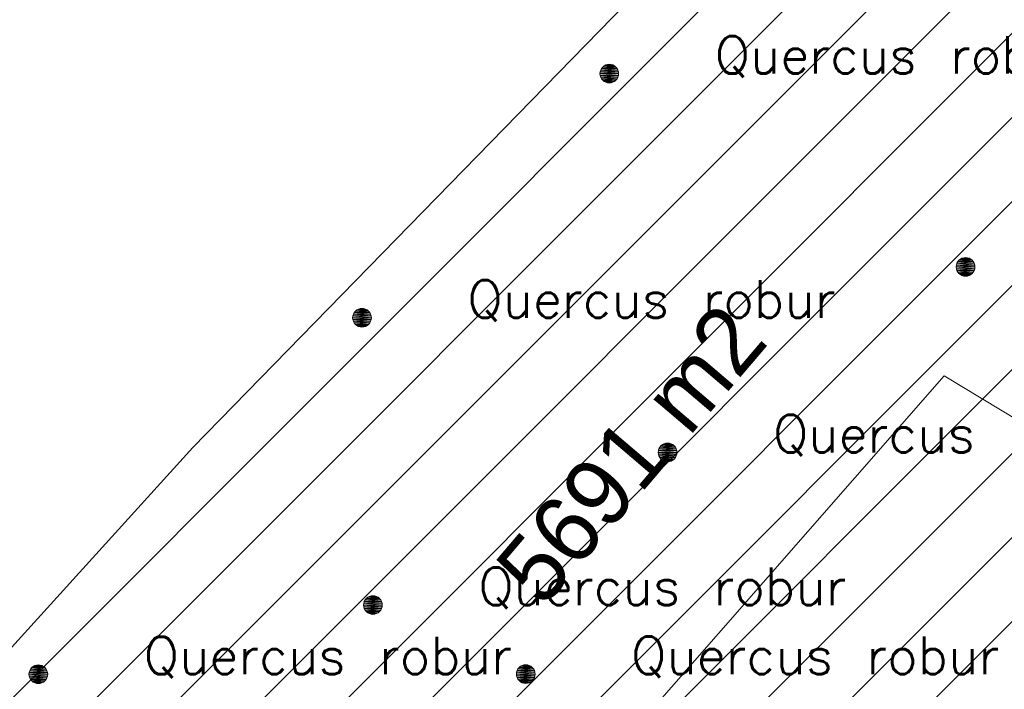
# Model space of a CAD drawing. Header units: metres. Extents: x 102852 to 106916, y 385458 to 392749.
# Tile 54 of 59: x 104911 to 104938, y 388369 to 388387. Entities that reach past the tile are written whole.
import ezdxf
from ezdxf.enums import TextEntityAlignment as Align

# ---------------------------------------------------------------- set-up
doc = ezdxf.new("R2010")
doc.units = ezdxf.units.M
for name, color, linetype, lineweight in [('0-BEPLANTING', 14, 'Continuous', 30), ('0-GRAS OM SPORTVELDEN', 2, 'Continuous', 30), ('B-WE-GR-STRUIK-G', 90, 'Continuous', 13), ('Bomen', 84, 'Continuous', 0), ('Boomsoort', 10, 'Continuous', 0), ('N-WE-IE-TERREINAFSCHEIDING_KUNSTMATIG_HEKWERK-G', 6, 'Continuous', 0)]:
    doc.layers.add(name, color=color, linetype=linetype, lineweight=lineweight)
doc.styles.add('ISO 1 1000 T2 5 0', font='font_iso.shx', dxfattribs={"height": 2.5})
doc.styles.add('Style-txt', font='txt.shx')
pattern_1 = [(45, (0, 0), (-1.122532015, 1.122532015), [])]

# ---------------------------------------------------------------- blocks, each defined once
blk = doc.blocks.new('MPOLYGON_242')
at = {"layer": 'Bomen', "flags": 128}
for points in [[(104936.533, 388380.149), (104936.528, 388380.1), (104937.028, 388380.1)], [(104936.547, 388380.196), (104936.533, 388380.149), (104937.024, 388380.149)], [(104936.533, 388380.149), (104937.024, 388380.149), (104937.028, 388380.1)], [(104936.571, 388380.239), (104936.547, 388380.196), (104937.009, 388380.196)], [(104936.547, 388380.196), (104937.009, 388380.196), (104937.024, 388380.149)], [(104936.602, 388380.277), (104936.571, 388380.239), (104936.986, 388380.239)], [(104936.571, 388380.239), (104936.986, 388380.239), (104937.009, 388380.196)], [(104936.64, 388380.308), (104936.602, 388380.277), (104936.955, 388380.277)], [(104936.602, 388380.277), (104936.955, 388380.277), (104936.986, 388380.239)], [(104936.683, 388380.331), (104936.64, 388380.308), (104936.917, 388380.308)], [(104936.64, 388380.308), (104936.917, 388380.308), (104936.955, 388380.277)], [(104936.73, 388380.345), (104936.683, 388380.331), (104936.874, 388380.331)], [(104936.683, 388380.331), (104936.874, 388380.331), (104936.917, 388380.308)], [(104936.778, 388380.35), (104936.73, 388380.345), (104936.827, 388380.345)], [(104936.73, 388380.345), (104936.827, 388380.345), (104936.874, 388380.331)], [(104936.528, 388380.1), (104936.533, 388380.051), (104937.024, 388380.051)], [(104936.528, 388380.1), (104937.028, 388380.1), (104937.024, 388380.051)], [(104936.533, 388380.051), (104936.547, 388380.004), (104937.009, 388380.004)], [(104936.533, 388380.051), (104937.024, 388380.051), (104937.009, 388380.004)], [(104936.547, 388380.004), (104936.571, 388379.961), (104936.986, 388379.961)], [(104936.547, 388380.004), (104937.009, 388380.004), (104936.986, 388379.961)], [(104936.571, 388379.961), (104936.602, 388379.923), (104936.955, 388379.923)], [(104936.571, 388379.961), (104936.986, 388379.961), (104936.955, 388379.923)], [(104936.602, 388379.923), (104936.64, 388379.892), (104936.917, 388379.892)], [(104936.602, 388379.923), (104936.955, 388379.923), (104936.917, 388379.892)], [(104936.64, 388379.892), (104936.683, 388379.869), (104936.874, 388379.869)], [(104936.64, 388379.892), (104936.917, 388379.892), (104936.874, 388379.869)], [(104936.683, 388379.869), (104936.73, 388379.855), (104936.827, 388379.855)], [(104936.683, 388379.869), (104936.874, 388379.869), (104936.827, 388379.855)], [(104936.73, 388379.855), (104936.827, 388379.855), (104936.778, 388379.85)]]:
    blk.add_lwpolyline(points, close=True, dxfattribs=at)
at = {"layer": 'Bomen', "color": 74, "true_color": 0x55aa00, "flags": 128}
for points in [[(104936.528, 388380.1), (104936.533, 388380.149)], [(104936.533, 388380.149), (104936.547, 388380.196)], [(104936.547, 388380.196), (104936.571, 388380.239)], [(104936.571, 388380.239), (104936.602, 388380.277)], [(104936.602, 388380.277), (104936.64, 388380.308)], [(104936.64, 388380.308), (104936.683, 388380.331)], [(104936.683, 388380.331), (104936.73, 388380.345)], [(104936.73, 388380.345), (104936.778, 388380.35)], [(104936.778, 388380.35), (104936.827, 388380.345)], [(104936.827, 388380.345), (104936.874, 388380.331)], [(104936.874, 388380.331), (104936.917, 388380.308)], [(104936.917, 388380.308), (104936.955, 388380.277)], [(104936.955, 388380.277), (104936.986, 388380.239)], [(104936.986, 388380.239), (104937.009, 388380.196)], [(104937.009, 388380.196), (104937.024, 388380.149)], [(104937.024, 388380.149), (104937.028, 388380.1)], [(104936.533, 388380.051), (104936.528, 388380.1)], [(104936.547, 388380.004), (104936.533, 388380.051)], [(104936.571, 388379.961), (104936.547, 388380.004)], [(104936.602, 388379.923), (104936.571, 388379.961)], [(104936.64, 388379.892), (104936.602, 388379.923)], [(104936.683, 388379.869), (104936.64, 388379.892)], [(104936.73, 388379.855), (104936.683, 388379.869)], [(104936.778, 388379.85), (104936.73, 388379.855)], [(104936.827, 388379.855), (104936.778, 388379.85)], [(104936.874, 388379.869), (104936.827, 388379.855)], [(104936.917, 388379.892), (104936.874, 388379.869)], [(104936.955, 388379.923), (104936.917, 388379.892)], [(104936.986, 388379.961), (104936.955, 388379.923)], [(104937.009, 388380.004), (104936.986, 388379.961)], [(104937.024, 388380.051), (104937.009, 388380.004)], [(104937.028, 388380.1), (104937.024, 388380.051)]]:
    blk.add_lwpolyline(points, dxfattribs=at)
at = {"layer": 'Bomen'}
for points in [[(104936.533, 388380.149), (104936.528, 388380.1), (104937.028, 388380.1)], [(104936.547, 388380.196), (104936.533, 388380.149), (104937.024, 388380.149)], [(104936.533, 388380.149), (104937.024, 388380.149), (104937.028, 388380.1)], [(104936.571, 388380.239), (104936.547, 388380.196), (104937.009, 388380.196)], [(104936.547, 388380.196), (104937.009, 388380.196), (104937.024, 388380.149)], [(104936.602, 388380.277), (104936.571, 388380.239), (104936.986, 388380.239)], [(104936.571, 388380.239), (104936.986, 388380.239), (104937.009, 388380.196)], [(104936.64, 388380.308), (104936.602, 388380.277), (104936.955, 388380.277)], [(104936.602, 388380.277), (104936.955, 388380.277), (104936.986, 388380.239)], [(104936.683, 388380.331), (104936.64, 388380.308), (104936.917, 388380.308)], [(104936.64, 388380.308), (104936.917, 388380.308), (104936.955, 388380.277)], [(104936.73, 388380.345), (104936.683, 388380.331), (104936.874, 388380.331)], [(104936.683, 388380.331), (104936.874, 388380.331), (104936.917, 388380.308)], [(104936.778, 388380.35), (104936.73, 388380.345), (104936.827, 388380.345)], [(104936.73, 388380.345), (104936.827, 388380.345), (104936.874, 388380.331)]]:
    blk.add_solid(points, dxfattribs=at)
at = {"layer": 'Bomen', "extrusion": (0, 0, -1)}
for points in [[(-104936.528, 388380.1), (-104936.533, 388380.051), (-104937.024, 388380.051)], [(-104936.528, 388380.1), (-104937.028, 388380.1), (-104937.024, 388380.051)], [(-104936.533, 388380.051), (-104936.547, 388380.004), (-104937.009, 388380.004)], [(-104936.533, 388380.051), (-104937.024, 388380.051), (-104937.009, 388380.004)], [(-104936.547, 388380.004), (-104936.571, 388379.961), (-104936.986, 388379.961)], [(-104936.547, 388380.004), (-104937.009, 388380.004), (-104936.986, 388379.961)], [(-104936.571, 388379.961), (-104936.602, 388379.923), (-104936.955, 388379.923)], [(-104936.571, 388379.961), (-104936.986, 388379.961), (-104936.955, 388379.923)], [(-104936.602, 388379.923), (-104936.64, 388379.892), (-104936.917, 388379.892)], [(-104936.602, 388379.923), (-104936.955, 388379.923), (-104936.917, 388379.892)], [(-104936.64, 388379.892), (-104936.683, 388379.869), (-104936.874, 388379.869)], [(-104936.64, 388379.892), (-104936.917, 388379.892), (-104936.874, 388379.869)], [(-104936.683, 388379.869), (-104936.73, 388379.855), (-104936.827, 388379.855)], [(-104936.683, 388379.869), (-104936.874, 388379.869), (-104936.827, 388379.855)], [(-104936.73, 388379.855), (-104936.827, 388379.855), (-104936.778, 388379.85)]]:
    blk.add_solid(points, dxfattribs=at)
blk = doc.blocks.new('MPOLYGON_356')
at = {"layer": 'Bomen', "flags": 128}
for points in [[(104920.407, 388378.835), (104920.393, 388378.788), (104920.883, 388378.788)], [(104920.43, 388378.878), (104920.407, 388378.835), (104920.869, 388378.835)], [(104920.407, 388378.835), (104920.869, 388378.835), (104920.883, 388378.788)], [(104920.461, 388378.916), (104920.43, 388378.878), (104920.846, 388378.878)], [(104920.43, 388378.878), (104920.846, 388378.878), (104920.869, 388378.835)], [(104920.499, 388378.947), (104920.461, 388378.916), (104920.815, 388378.916)], [(104920.461, 388378.916), (104920.815, 388378.916), (104920.846, 388378.878)], [(104920.542, 388378.97), (104920.499, 388378.947), (104920.777, 388378.947)], [(104920.499, 388378.947), (104920.777, 388378.947), (104920.815, 388378.916)], [(104920.589, 388378.985), (104920.542, 388378.97), (104920.733, 388378.97)], [(104920.542, 388378.97), (104920.733, 388378.97), (104920.777, 388378.947)], [(104920.638, 388378.99), (104920.589, 388378.985), (104920.687, 388378.985)], [(104920.589, 388378.985), (104920.687, 388378.985), (104920.733, 388378.97)], [(104920.393, 388378.788), (104920.388, 388378.74), (104920.888, 388378.74)], [(104920.388, 388378.74), (104920.393, 388378.691), (104920.883, 388378.691)], [(104920.388, 388378.74), (104920.888, 388378.74), (104920.883, 388378.691)], [(104920.393, 388378.788), (104920.883, 388378.788), (104920.888, 388378.74)], [(104920.393, 388378.691), (104920.407, 388378.644), (104920.869, 388378.644)], [(104920.393, 388378.691), (104920.883, 388378.691), (104920.869, 388378.644)], [(104920.407, 388378.644), (104920.43, 388378.601), (104920.846, 388378.601)], [(104920.407, 388378.644), (104920.869, 388378.644), (104920.846, 388378.601)], [(104920.43, 388378.601), (104920.461, 388378.563), (104920.815, 388378.563)], [(104920.43, 388378.601), (104920.846, 388378.601), (104920.815, 388378.563)], [(104920.461, 388378.563), (104920.499, 388378.532), (104920.777, 388378.532)], [(104920.461, 388378.563), (104920.815, 388378.563), (104920.777, 388378.532)], [(104920.499, 388378.532), (104920.542, 388378.509), (104920.733, 388378.509)], [(104920.499, 388378.532), (104920.777, 388378.532), (104920.733, 388378.509)], [(104920.542, 388378.509), (104920.589, 388378.494), (104920.687, 388378.494)], [(104920.542, 388378.509), (104920.733, 388378.509), (104920.687, 388378.494)], [(104920.589, 388378.494), (104920.687, 388378.494), (104920.638, 388378.49)]]:
    blk.add_lwpolyline(points, close=True, dxfattribs=at)
at = {"layer": 'Bomen', "color": 74, "true_color": 0x55aa00, "flags": 128}
for points in [[(104920.393, 388378.788), (104920.407, 388378.835)], [(104920.407, 388378.835), (104920.43, 388378.878)], [(104920.43, 388378.878), (104920.461, 388378.916)], [(104920.461, 388378.916), (104920.499, 388378.947)], [(104920.499, 388378.947), (104920.542, 388378.97)], [(104920.542, 388378.97), (104920.589, 388378.985)], [(104920.589, 388378.985), (104920.638, 388378.99)], [(104920.638, 388378.99), (104920.687, 388378.985)], [(104920.687, 388378.985), (104920.733, 388378.97)], [(104920.733, 388378.97), (104920.777, 388378.947)], [(104920.777, 388378.947), (104920.815, 388378.916)], [(104920.815, 388378.916), (104920.846, 388378.878)], [(104920.846, 388378.878), (104920.869, 388378.835)], [(104920.869, 388378.835), (104920.883, 388378.788)], [(104920.388, 388378.74), (104920.393, 388378.788)], [(104920.393, 388378.691), (104920.388, 388378.74)], [(104920.407, 388378.644), (104920.393, 388378.691)], [(104920.43, 388378.601), (104920.407, 388378.644)], [(104920.461, 388378.563), (104920.43, 388378.601)], [(104920.499, 388378.532), (104920.461, 388378.563)], [(104920.815, 388378.563), (104920.777, 388378.532)], [(104920.846, 388378.601), (104920.815, 388378.563)], [(104920.869, 388378.644), (104920.846, 388378.601)], [(104920.883, 388378.691), (104920.869, 388378.644)], [(104920.883, 388378.788), (104920.888, 388378.74)], [(104920.888, 388378.74), (104920.883, 388378.691)], [(104920.542, 388378.509), (104920.499, 388378.532)], [(104920.589, 388378.494), (104920.542, 388378.509)], [(104920.638, 388378.49), (104920.589, 388378.494)], [(104920.687, 388378.494), (104920.638, 388378.49)], [(104920.733, 388378.509), (104920.687, 388378.494)], [(104920.777, 388378.532), (104920.733, 388378.509)]]:
    blk.add_lwpolyline(points, dxfattribs=at)
at = {"layer": 'Bomen'}
for points in [[(104920.407, 388378.835), (104920.393, 388378.788), (104920.883, 388378.788)], [(104920.43, 388378.878), (104920.407, 388378.835), (104920.869, 388378.835)], [(104920.407, 388378.835), (104920.869, 388378.835), (104920.883, 388378.788)], [(104920.461, 388378.916), (104920.43, 388378.878), (104920.846, 388378.878)], [(104920.43, 388378.878), (104920.846, 388378.878), (104920.869, 388378.835)], [(104920.499, 388378.947), (104920.461, 388378.916), (104920.815, 388378.916)], [(104920.461, 388378.916), (104920.815, 388378.916), (104920.846, 388378.878)], [(104920.542, 388378.97), (104920.499, 388378.947), (104920.777, 388378.947)], [(104920.499, 388378.947), (104920.777, 388378.947), (104920.815, 388378.916)], [(104920.589, 388378.985), (104920.542, 388378.97), (104920.733, 388378.97)], [(104920.542, 388378.97), (104920.733, 388378.97), (104920.777, 388378.947)], [(104920.638, 388378.99), (104920.589, 388378.985), (104920.687, 388378.985)], [(104920.589, 388378.985), (104920.687, 388378.985), (104920.733, 388378.97)], [(104920.393, 388378.788), (104920.388, 388378.74), (104920.888, 388378.74)], [(104920.393, 388378.788), (104920.883, 388378.788), (104920.888, 388378.74)]]:
    blk.add_solid(points, dxfattribs=at)
at = {"layer": 'Bomen', "extrusion": (0, 0, -1)}
for points in [[(-104920.388, 388378.74), (-104920.393, 388378.691), (-104920.883, 388378.691)], [(-104920.388, 388378.74), (-104920.888, 388378.74), (-104920.883, 388378.691)], [(-104920.393, 388378.691), (-104920.407, 388378.644), (-104920.869, 388378.644)], [(-104920.393, 388378.691), (-104920.883, 388378.691), (-104920.869, 388378.644)], [(-104920.407, 388378.644), (-104920.43, 388378.601), (-104920.846, 388378.601)], [(-104920.407, 388378.644), (-104920.869, 388378.644), (-104920.846, 388378.601)], [(-104920.43, 388378.601), (-104920.461, 388378.563), (-104920.815, 388378.563)], [(-104920.43, 388378.601), (-104920.846, 388378.601), (-104920.815, 388378.563)], [(-104920.461, 388378.563), (-104920.499, 388378.532), (-104920.777, 388378.532)], [(-104920.461, 388378.563), (-104920.815, 388378.563), (-104920.777, 388378.532)], [(-104920.499, 388378.532), (-104920.542, 388378.509), (-104920.733, 388378.509)], [(-104920.499, 388378.532), (-104920.777, 388378.532), (-104920.733, 388378.509)], [(-104920.542, 388378.509), (-104920.589, 388378.494), (-104920.687, 388378.494)], [(-104920.542, 388378.509), (-104920.733, 388378.509), (-104920.687, 388378.494)], [(-104920.589, 388378.494), (-104920.687, 388378.494), (-104920.638, 388378.49)]]:
    blk.add_solid(points, dxfattribs=at)
blk = doc.blocks.new('MPOLYGON_357')
at = {"layer": 'Bomen', "flags": 128}
for points in [[(104928.761, 388375.385), (104928.714, 388375.371), (104928.906, 388375.371)], [(104928.81, 388375.39), (104928.761, 388375.385), (104928.859, 388375.385)], [(104928.761, 388375.385), (104928.859, 388375.385), (104928.906, 388375.371)], [(104928.565, 388375.189), (104928.56, 388375.14), (104929.06, 388375.14)], [(104928.56, 388375.14), (104928.565, 388375.091), (104929.055, 388375.091)], [(104928.56, 388375.14), (104929.06, 388375.14), (104929.055, 388375.091)], [(104928.579, 388375.236), (104928.565, 388375.189), (104929.055, 388375.189)], [(104928.565, 388375.189), (104929.055, 388375.189), (104929.06, 388375.14)], [(104928.602, 388375.279), (104928.579, 388375.236), (104929.041, 388375.236)], [(104928.579, 388375.236), (104929.041, 388375.236), (104929.055, 388375.189)], [(104928.633, 388375.317), (104928.602, 388375.279), (104929.018, 388375.279)], [(104928.602, 388375.279), (104929.018, 388375.279), (104929.041, 388375.236)], [(104928.671, 388375.348), (104928.633, 388375.317), (104928.987, 388375.317)], [(104928.633, 388375.317), (104928.987, 388375.317), (104929.018, 388375.279)], [(104928.714, 388375.371), (104928.671, 388375.348), (104928.949, 388375.348)], [(104928.671, 388375.348), (104928.949, 388375.348), (104928.987, 388375.317)], [(104928.714, 388375.371), (104928.906, 388375.371), (104928.949, 388375.348)], [(104928.565, 388375.091), (104928.579, 388375.044), (104929.041, 388375.044)], [(104928.565, 388375.091), (104929.055, 388375.091), (104929.041, 388375.044)], [(104928.579, 388375.044), (104928.602, 388375.001), (104929.018, 388375.001)], [(104928.579, 388375.044), (104929.041, 388375.044), (104929.018, 388375.001)], [(104928.602, 388375.001), (104928.633, 388374.963), (104928.987, 388374.963)], [(104928.602, 388375.001), (104929.018, 388375.001), (104928.987, 388374.963)], [(104928.633, 388374.963), (104928.671, 388374.932), (104928.949, 388374.932)], [(104928.633, 388374.963), (104928.987, 388374.963), (104928.949, 388374.932)], [(104928.671, 388374.932), (104928.714, 388374.909), (104928.906, 388374.909)], [(104928.671, 388374.932), (104928.949, 388374.932), (104928.906, 388374.909)], [(104928.714, 388374.909), (104928.761, 388374.895), (104928.859, 388374.895)], [(104928.714, 388374.909), (104928.906, 388374.909), (104928.859, 388374.895)], [(104928.761, 388374.895), (104928.859, 388374.895), (104928.81, 388374.89)]]:
    blk.add_lwpolyline(points, close=True, dxfattribs=at)
at = {"layer": 'Bomen', "color": 74, "true_color": 0x55aa00, "flags": 128}
for points in [[(104928.714, 388375.371), (104928.761, 388375.385)], [(104928.761, 388375.385), (104928.81, 388375.39)], [(104928.81, 388375.39), (104928.859, 388375.385)], [(104928.859, 388375.385), (104928.906, 388375.371)], [(104928.56, 388375.14), (104928.565, 388375.189)], [(104928.565, 388375.091), (104928.56, 388375.14)], [(104928.565, 388375.189), (104928.579, 388375.236)], [(104928.579, 388375.236), (104928.602, 388375.279)], [(104928.602, 388375.279), (104928.633, 388375.317)], [(104928.633, 388375.317), (104928.671, 388375.348)], [(104928.671, 388375.348), (104928.714, 388375.371)], [(104928.906, 388375.371), (104928.949, 388375.348)], [(104928.949, 388375.348), (104928.987, 388375.317)], [(104928.987, 388375.317), (104929.018, 388375.279)], [(104929.018, 388375.279), (104929.041, 388375.236)], [(104929.041, 388375.236), (104929.055, 388375.189)], [(104929.055, 388375.189), (104929.06, 388375.14)], [(104929.06, 388375.14), (104929.055, 388375.091)], [(104928.579, 388375.044), (104928.565, 388375.091)], [(104928.602, 388375.001), (104928.579, 388375.044)], [(104928.633, 388374.963), (104928.602, 388375.001)], [(104928.671, 388374.932), (104928.633, 388374.963)], [(104928.714, 388374.909), (104928.671, 388374.932)], [(104928.761, 388374.895), (104928.714, 388374.909)], [(104928.81, 388374.89), (104928.761, 388374.895)], [(104928.859, 388374.895), (104928.81, 388374.89)], [(104928.906, 388374.909), (104928.859, 388374.895)], [(104928.949, 388374.932), (104928.906, 388374.909)], [(104928.987, 388374.963), (104928.949, 388374.932)], [(104929.018, 388375.001), (104928.987, 388374.963)], [(104929.041, 388375.044), (104929.018, 388375.001)], [(104929.055, 388375.091), (104929.041, 388375.044)]]:
    blk.add_lwpolyline(points, dxfattribs=at)
at = {"layer": 'Bomen'}
for points in [[(104928.761, 388375.385), (104928.714, 388375.371), (104928.906, 388375.371)], [(104928.81, 388375.39), (104928.761, 388375.385), (104928.859, 388375.385)], [(104928.761, 388375.385), (104928.859, 388375.385), (104928.906, 388375.371)], [(104928.565, 388375.189), (104928.56, 388375.14), (104929.06, 388375.14)], [(104928.579, 388375.236), (104928.565, 388375.189), (104929.055, 388375.189)], [(104928.565, 388375.189), (104929.055, 388375.189), (104929.06, 388375.14)], [(104928.602, 388375.279), (104928.579, 388375.236), (104929.041, 388375.236)], [(104928.579, 388375.236), (104929.041, 388375.236), (104929.055, 388375.189)], [(104928.633, 388375.317), (104928.602, 388375.279), (104929.018, 388375.279)], [(104928.602, 388375.279), (104929.018, 388375.279), (104929.041, 388375.236)], [(104928.671, 388375.348), (104928.633, 388375.317), (104928.987, 388375.317)], [(104928.633, 388375.317), (104928.987, 388375.317), (104929.018, 388375.279)], [(104928.714, 388375.371), (104928.671, 388375.348), (104928.949, 388375.348)], [(104928.671, 388375.348), (104928.949, 388375.348), (104928.987, 388375.317)], [(104928.714, 388375.371), (104928.906, 388375.371), (104928.949, 388375.348)]]:
    blk.add_solid(points, dxfattribs=at)
at = {"layer": 'Bomen', "extrusion": (0, 0, -1)}
for points in [[(-104928.56, 388375.14), (-104928.565, 388375.091), (-104929.055, 388375.091)], [(-104928.56, 388375.14), (-104929.06, 388375.14), (-104929.055, 388375.091)], [(-104928.565, 388375.091), (-104928.579, 388375.044), (-104929.041, 388375.044)], [(-104928.565, 388375.091), (-104929.055, 388375.091), (-104929.041, 388375.044)], [(-104928.579, 388375.044), (-104928.602, 388375.001), (-104929.018, 388375.001)], [(-104928.579, 388375.044), (-104929.041, 388375.044), (-104929.018, 388375.001)], [(-104928.602, 388375.001), (-104928.633, 388374.963), (-104928.987, 388374.963)], [(-104928.602, 388375.001), (-104929.018, 388375.001), (-104928.987, 388374.963)], [(-104928.633, 388374.963), (-104928.671, 388374.932), (-104928.949, 388374.932)], [(-104928.633, 388374.963), (-104928.987, 388374.963), (-104928.949, 388374.932)], [(-104928.671, 388374.932), (-104928.714, 388374.909), (-104928.906, 388374.909)], [(-104928.671, 388374.932), (-104928.949, 388374.932), (-104928.906, 388374.909)], [(-104928.714, 388374.909), (-104928.761, 388374.895), (-104928.859, 388374.895)], [(-104928.714, 388374.909), (-104928.906, 388374.909), (-104928.859, 388374.895)], [(-104928.761, 388374.895), (-104928.859, 388374.895), (-104928.81, 388374.89)]]:
    blk.add_solid(points, dxfattribs=at)
blk = doc.blocks.new('MPOLYGON_360')
at = {"layer": 'Bomen', "flags": 128}
for points in [[(104927.044, 388385.403), (104927.021, 388385.36), (104927.483, 388385.36)], [(104927.075, 388385.441), (104927.044, 388385.403), (104927.459, 388385.403)], [(104927.044, 388385.403), (104927.459, 388385.403), (104927.483, 388385.36)], [(104927.113, 388385.472), (104927.075, 388385.441), (104927.428, 388385.441)], [(104927.075, 388385.441), (104927.428, 388385.441), (104927.459, 388385.403)], [(104927.156, 388385.496), (104927.113, 388385.472), (104927.39, 388385.472)], [(104927.113, 388385.472), (104927.39, 388385.472), (104927.428, 388385.441)], [(104927.203, 388385.51), (104927.156, 388385.496), (104927.347, 388385.496)], [(104927.156, 388385.496), (104927.347, 388385.496), (104927.39, 388385.472)], [(104927.252, 388385.515), (104927.203, 388385.51), (104927.3, 388385.51)], [(104927.203, 388385.51), (104927.3, 388385.51), (104927.347, 388385.496)], [(104927.006, 388385.313), (104927.002, 388385.265), (104927.502, 388385.265)], [(104927.002, 388385.265), (104927.006, 388385.216), (104927.497, 388385.216)], [(104927.002, 388385.265), (104927.502, 388385.265), (104927.497, 388385.216)], [(104927.021, 388385.36), (104927.006, 388385.313), (104927.497, 388385.313)], [(104927.006, 388385.313), (104927.497, 388385.313), (104927.502, 388385.265)], [(104927.006, 388385.216), (104927.021, 388385.169), (104927.483, 388385.169)], [(104927.006, 388385.216), (104927.497, 388385.216), (104927.483, 388385.169)], [(104927.021, 388385.36), (104927.483, 388385.36), (104927.497, 388385.313)], [(104927.021, 388385.169), (104927.044, 388385.126), (104927.459, 388385.126)], [(104927.021, 388385.169), (104927.483, 388385.169), (104927.459, 388385.126)], [(104927.044, 388385.126), (104927.075, 388385.088), (104927.428, 388385.088)], [(104927.044, 388385.126), (104927.459, 388385.126), (104927.428, 388385.088)], [(104927.075, 388385.088), (104927.113, 388385.057), (104927.39, 388385.057)], [(104927.075, 388385.088), (104927.428, 388385.088), (104927.39, 388385.057)], [(104927.113, 388385.057), (104927.156, 388385.034), (104927.347, 388385.034)], [(104927.113, 388385.057), (104927.39, 388385.057), (104927.347, 388385.034)], [(104927.156, 388385.034), (104927.203, 388385.019), (104927.3, 388385.019)], [(104927.156, 388385.034), (104927.347, 388385.034), (104927.3, 388385.019)], [(104927.203, 388385.019), (104927.3, 388385.019), (104927.252, 388385.015)]]:
    blk.add_lwpolyline(points, close=True, dxfattribs=at)
at = {"layer": 'Bomen', "color": 74, "true_color": 0x55aa00, "flags": 128}
for points in [[(104927.021, 388385.36), (104927.044, 388385.403)], [(104927.044, 388385.403), (104927.075, 388385.441)], [(104927.075, 388385.441), (104927.113, 388385.472)], [(104927.113, 388385.472), (104927.156, 388385.496)], [(104927.156, 388385.496), (104927.203, 388385.51)], [(104927.203, 388385.51), (104927.252, 388385.515)], [(104927.252, 388385.515), (104927.3, 388385.51)], [(104927.3, 388385.51), (104927.347, 388385.496)], [(104927.347, 388385.496), (104927.39, 388385.472)], [(104927.39, 388385.472), (104927.428, 388385.441)], [(104927.428, 388385.441), (104927.459, 388385.403)], [(104927.459, 388385.403), (104927.483, 388385.36)], [(104927.002, 388385.265), (104927.006, 388385.313)], [(104927.006, 388385.216), (104927.002, 388385.265)], [(104927.006, 388385.313), (104927.021, 388385.36)], [(104927.021, 388385.169), (104927.006, 388385.216)], [(104927.044, 388385.126), (104927.021, 388385.169)], [(104927.075, 388385.088), (104927.044, 388385.126)], [(104927.459, 388385.126), (104927.428, 388385.088)], [(104927.483, 388385.169), (104927.459, 388385.126)], [(104927.483, 388385.36), (104927.497, 388385.313)], [(104927.497, 388385.216), (104927.483, 388385.169)], [(104927.497, 388385.313), (104927.502, 388385.265)], [(104927.502, 388385.265), (104927.497, 388385.216)], [(104927.113, 388385.057), (104927.075, 388385.088)], [(104927.156, 388385.034), (104927.113, 388385.057)], [(104927.203, 388385.019), (104927.156, 388385.034)], [(104927.252, 388385.015), (104927.203, 388385.019)], [(104927.3, 388385.019), (104927.252, 388385.015)], [(104927.347, 388385.034), (104927.3, 388385.019)], [(104927.39, 388385.057), (104927.347, 388385.034)], [(104927.428, 388385.088), (104927.39, 388385.057)]]:
    blk.add_lwpolyline(points, dxfattribs=at)
at = {"layer": 'Bomen'}
for points in [[(104927.044, 388385.403), (104927.021, 388385.36), (104927.483, 388385.36)], [(104927.075, 388385.441), (104927.044, 388385.403), (104927.459, 388385.403)], [(104927.044, 388385.403), (104927.459, 388385.403), (104927.483, 388385.36)], [(104927.113, 388385.472), (104927.075, 388385.441), (104927.428, 388385.441)], [(104927.075, 388385.441), (104927.428, 388385.441), (104927.459, 388385.403)], [(104927.156, 388385.496), (104927.113, 388385.472), (104927.39, 388385.472)], [(104927.113, 388385.472), (104927.39, 388385.472), (104927.428, 388385.441)], [(104927.203, 388385.51), (104927.156, 388385.496), (104927.347, 388385.496)], [(104927.156, 388385.496), (104927.347, 388385.496), (104927.39, 388385.472)], [(104927.252, 388385.515), (104927.203, 388385.51), (104927.3, 388385.51)], [(104927.203, 388385.51), (104927.3, 388385.51), (104927.347, 388385.496)], [(104927.006, 388385.313), (104927.002, 388385.265), (104927.502, 388385.265)], [(104927.021, 388385.36), (104927.006, 388385.313), (104927.497, 388385.313)], [(104927.006, 388385.313), (104927.497, 388385.313), (104927.502, 388385.265)], [(104927.021, 388385.36), (104927.483, 388385.36), (104927.497, 388385.313)]]:
    blk.add_solid(points, dxfattribs=at)
at = {"layer": 'Bomen', "extrusion": (0, 0, -1)}
for points in [[(-104927.002, 388385.265), (-104927.006, 388385.216), (-104927.497, 388385.216)], [(-104927.002, 388385.265), (-104927.502, 388385.265), (-104927.497, 388385.216)], [(-104927.006, 388385.216), (-104927.021, 388385.169), (-104927.483, 388385.169)], [(-104927.006, 388385.216), (-104927.497, 388385.216), (-104927.483, 388385.169)], [(-104927.021, 388385.169), (-104927.044, 388385.126), (-104927.459, 388385.126)], [(-104927.021, 388385.169), (-104927.483, 388385.169), (-104927.459, 388385.126)], [(-104927.044, 388385.126), (-104927.075, 388385.088), (-104927.428, 388385.088)], [(-104927.044, 388385.126), (-104927.459, 388385.126), (-104927.428, 388385.088)], [(-104927.075, 388385.088), (-104927.113, 388385.057), (-104927.39, 388385.057)], [(-104927.075, 388385.088), (-104927.428, 388385.088), (-104927.39, 388385.057)], [(-104927.113, 388385.057), (-104927.156, 388385.034), (-104927.347, 388385.034)], [(-104927.113, 388385.057), (-104927.39, 388385.057), (-104927.347, 388385.034)], [(-104927.156, 388385.034), (-104927.203, 388385.019), (-104927.3, 388385.019)], [(-104927.156, 388385.034), (-104927.347, 388385.034), (-104927.3, 388385.019)], [(-104927.203, 388385.019), (-104927.3, 388385.019), (-104927.252, 388385.015)]]:
    blk.add_solid(points, dxfattribs=at)
blk = doc.blocks.new('MPOLYGON_361')
at = {"layer": 'Bomen', "flags": 128}
for points in [[(104924.809, 388369.354), (104924.786, 388369.31), (104925.248, 388369.31)], [(104924.84, 388369.392), (104924.809, 388369.354), (104925.224, 388369.354)], [(104924.809, 388369.354), (104925.224, 388369.354), (104925.248, 388369.31)], [(104924.878, 388369.423), (104924.84, 388369.392), (104925.193, 388369.392)], [(104924.84, 388369.392), (104925.193, 388369.392), (104925.224, 388369.354)], [(104924.921, 388369.446), (104924.878, 388369.423), (104925.156, 388369.423)], [(104924.878, 388369.423), (104925.156, 388369.423), (104925.193, 388369.392)], [(104924.968, 388369.46), (104924.921, 388369.446), (104925.112, 388369.446)], [(104924.921, 388369.446), (104925.112, 388369.446), (104925.156, 388369.423)], [(104925.017, 388369.465), (104924.968, 388369.46), (104925.065, 388369.46)], [(104924.968, 388369.46), (104925.065, 388369.46), (104925.112, 388369.446)], [(104924.771, 388369.264), (104924.767, 388369.215), (104925.267, 388369.215)], [(104924.767, 388369.215), (104924.771, 388369.166), (104925.262, 388369.166)], [(104924.767, 388369.215), (104925.267, 388369.215), (104925.262, 388369.166)], [(104924.786, 388369.31), (104924.771, 388369.264), (104925.262, 388369.264)], [(104924.771, 388369.264), (104925.262, 388369.264), (104925.267, 388369.215)], [(104924.771, 388369.166), (104924.786, 388369.119), (104925.248, 388369.119)], [(104924.771, 388369.166), (104925.262, 388369.166), (104925.248, 388369.119)], [(104924.786, 388369.31), (104925.248, 388369.31), (104925.262, 388369.264)], [(104924.786, 388369.119), (104924.809, 388369.076), (104925.224, 388369.076)], [(104924.786, 388369.119), (104925.248, 388369.119), (104925.224, 388369.076)], [(104924.809, 388369.076), (104924.84, 388369.038), (104925.193, 388369.038)], [(104924.809, 388369.076), (104925.224, 388369.076), (104925.193, 388369.038)], [(104924.84, 388369.038), (104924.878, 388369.007), (104925.156, 388369.007)], [(104924.84, 388369.038), (104925.193, 388369.038), (104925.156, 388369.007)], [(104924.878, 388369.007), (104924.921, 388368.984), (104925.112, 388368.984)], [(104924.878, 388369.007), (104925.156, 388369.007), (104925.112, 388368.984)], [(104924.921, 388368.984), (104924.968, 388368.97), (104925.065, 388368.97)], [(104924.921, 388368.984), (104925.112, 388368.984), (104925.065, 388368.97)], [(104924.968, 388368.97), (104925.065, 388368.97), (104925.017, 388368.965)]]:
    blk.add_lwpolyline(points, close=True, dxfattribs=at)
at = {"layer": 'Bomen', "color": 74, "true_color": 0x55aa00, "flags": 128}
for points in [[(104924.786, 388369.31), (104924.809, 388369.354)], [(104924.809, 388369.354), (104924.84, 388369.392)], [(104924.84, 388369.392), (104924.878, 388369.423)], [(104924.878, 388369.423), (104924.921, 388369.446)], [(104924.921, 388369.446), (104924.968, 388369.46)], [(104924.968, 388369.46), (104925.017, 388369.465)], [(104925.017, 388369.465), (104925.065, 388369.46)], [(104925.065, 388369.46), (104925.112, 388369.446)], [(104925.112, 388369.446), (104925.156, 388369.423)], [(104925.156, 388369.423), (104925.193, 388369.392)], [(104925.193, 388369.392), (104925.224, 388369.354)], [(104925.224, 388369.354), (104925.248, 388369.31)], [(104924.767, 388369.215), (104924.771, 388369.264)], [(104924.771, 388369.166), (104924.767, 388369.215)], [(104924.771, 388369.264), (104924.786, 388369.31)], [(104924.786, 388369.119), (104924.771, 388369.166)], [(104924.809, 388369.076), (104924.786, 388369.119)], [(104924.84, 388369.038), (104924.809, 388369.076)], [(104925.224, 388369.076), (104925.193, 388369.038)], [(104925.248, 388369.119), (104925.224, 388369.076)], [(104925.248, 388369.31), (104925.262, 388369.264)], [(104925.262, 388369.166), (104925.248, 388369.119)], [(104925.262, 388369.264), (104925.267, 388369.215)], [(104925.267, 388369.215), (104925.262, 388369.166)], [(104924.878, 388369.007), (104924.84, 388369.038)], [(104924.921, 388368.984), (104924.878, 388369.007)], [(104924.968, 388368.97), (104924.921, 388368.984)], [(104925.017, 388368.965), (104924.968, 388368.97)], [(104925.065, 388368.97), (104925.017, 388368.965)], [(104925.112, 388368.984), (104925.065, 388368.97)], [(104925.156, 388369.007), (104925.112, 388368.984)], [(104925.193, 388369.038), (104925.156, 388369.007)]]:
    blk.add_lwpolyline(points, dxfattribs=at)
at = {"layer": 'Bomen'}
for points in [[(104924.809, 388369.354), (104924.786, 388369.31), (104925.248, 388369.31)], [(104924.84, 388369.392), (104924.809, 388369.354), (104925.224, 388369.354)], [(104924.809, 388369.354), (104925.224, 388369.354), (104925.248, 388369.31)], [(104924.878, 388369.423), (104924.84, 388369.392), (104925.193, 388369.392)], [(104924.84, 388369.392), (104925.193, 388369.392), (104925.224, 388369.354)], [(104924.921, 388369.446), (104924.878, 388369.423), (104925.156, 388369.423)], [(104924.878, 388369.423), (104925.156, 388369.423), (104925.193, 388369.392)], [(104924.968, 388369.46), (104924.921, 388369.446), (104925.112, 388369.446)], [(104924.921, 388369.446), (104925.112, 388369.446), (104925.156, 388369.423)], [(104925.017, 388369.465), (104924.968, 388369.46), (104925.065, 388369.46)], [(104924.968, 388369.46), (104925.065, 388369.46), (104925.112, 388369.446)], [(104924.771, 388369.264), (104924.767, 388369.215), (104925.267, 388369.215)], [(104924.786, 388369.31), (104924.771, 388369.264), (104925.262, 388369.264)], [(104924.771, 388369.264), (104925.262, 388369.264), (104925.267, 388369.215)], [(104924.786, 388369.31), (104925.248, 388369.31), (104925.262, 388369.264)]]:
    blk.add_solid(points, dxfattribs=at)
at = {"layer": 'Bomen', "extrusion": (0, 0, -1)}
for points in [[(-104924.767, 388369.215), (-104924.771, 388369.166), (-104925.262, 388369.166)], [(-104924.767, 388369.215), (-104925.267, 388369.215), (-104925.262, 388369.166)], [(-104924.771, 388369.166), (-104924.786, 388369.119), (-104925.248, 388369.119)], [(-104924.771, 388369.166), (-104925.262, 388369.166), (-104925.248, 388369.119)], [(-104924.786, 388369.119), (-104924.809, 388369.076), (-104925.224, 388369.076)], [(-104924.786, 388369.119), (-104925.248, 388369.119), (-104925.224, 388369.076)], [(-104924.809, 388369.076), (-104924.84, 388369.038), (-104925.193, 388369.038)], [(-104924.809, 388369.076), (-104925.224, 388369.076), (-104925.193, 388369.038)], [(-104924.84, 388369.038), (-104924.878, 388369.007), (-104925.156, 388369.007)], [(-104924.84, 388369.038), (-104925.193, 388369.038), (-104925.156, 388369.007)], [(-104924.878, 388369.007), (-104924.921, 388368.984), (-104925.112, 388368.984)], [(-104924.878, 388369.007), (-104925.156, 388369.007), (-104925.112, 388368.984)], [(-104924.921, 388368.984), (-104924.968, 388368.97), (-104925.065, 388368.97)], [(-104924.921, 388368.984), (-104925.112, 388368.984), (-104925.065, 388368.97)], [(-104924.968, 388368.97), (-104925.065, 388368.97), (-104925.017, 388368.965)]]:
    blk.add_solid(points, dxfattribs=at)
blk = doc.blocks.new('MPOLYGON_362')
at = {"layer": 'Bomen', "flags": 128}
for points in [[(104911.775, 388369.348), (104911.752, 388369.305), (104912.214, 388369.305)], [(104911.806, 388369.386), (104911.775, 388369.348), (104912.191, 388369.348)], [(104911.775, 388369.348), (104912.191, 388369.348), (104912.214, 388369.305)], [(104911.844, 388369.417), (104911.806, 388369.386), (104912.16, 388369.386)], [(104911.806, 388369.386), (104912.16, 388369.386), (104912.191, 388369.348)], [(104911.887, 388369.44), (104911.844, 388369.417), (104912.122, 388369.417)], [(104911.844, 388369.417), (104912.122, 388369.417), (104912.16, 388369.386)], [(104911.934, 388369.454), (104911.887, 388369.44), (104912.079, 388369.44)], [(104911.887, 388369.44), (104912.079, 388369.44), (104912.122, 388369.417)], [(104911.983, 388369.459), (104911.934, 388369.454), (104912.032, 388369.454)], [(104911.934, 388369.454), (104912.032, 388369.454), (104912.079, 388369.44)], [(104911.738, 388369.258), (104911.733, 388369.209), (104912.233, 388369.209)], [(104911.733, 388369.209), (104911.738, 388369.16), (104912.228, 388369.16)], [(104911.733, 388369.209), (104912.233, 388369.209), (104912.228, 388369.16)], [(104911.752, 388369.305), (104911.738, 388369.258), (104912.228, 388369.258)], [(104911.738, 388369.258), (104912.228, 388369.258), (104912.233, 388369.209)], [(104911.738, 388369.16), (104911.752, 388369.114), (104912.214, 388369.114)], [(104911.738, 388369.16), (104912.228, 388369.16), (104912.214, 388369.114)], [(104911.752, 388369.305), (104912.214, 388369.305), (104912.228, 388369.258)], [(104911.752, 388369.114), (104911.775, 388369.07), (104912.191, 388369.07)], [(104911.752, 388369.114), (104912.214, 388369.114), (104912.191, 388369.07)], [(104911.775, 388369.07), (104911.806, 388369.032), (104912.16, 388369.032)], [(104911.775, 388369.07), (104912.191, 388369.07), (104912.16, 388369.032)], [(104911.806, 388369.032), (104911.844, 388369.001), (104912.122, 388369.001)], [(104911.806, 388369.032), (104912.16, 388369.032), (104912.122, 388369.001)], [(104911.844, 388369.001), (104911.887, 388368.978), (104912.079, 388368.978)], [(104911.844, 388369.001), (104912.122, 388369.001), (104912.079, 388368.978)], [(104911.887, 388368.978), (104911.934, 388368.964), (104912.032, 388368.964)], [(104911.887, 388368.978), (104912.079, 388368.978), (104912.032, 388368.964)], [(104911.934, 388368.964), (104912.032, 388368.964), (104911.983, 388368.959)]]:
    blk.add_lwpolyline(points, close=True, dxfattribs=at)
at = {"layer": 'Bomen', "color": 74, "true_color": 0x55aa00, "flags": 128}
for points in [[(104911.752, 388369.305), (104911.775, 388369.348)], [(104911.775, 388369.348), (104911.806, 388369.386)], [(104911.806, 388369.386), (104911.844, 388369.417)], [(104911.844, 388369.417), (104911.887, 388369.44)], [(104911.887, 388369.44), (104911.934, 388369.454)], [(104911.934, 388369.454), (104911.983, 388369.459)], [(104911.983, 388369.459), (104912.032, 388369.454)], [(104912.032, 388369.454), (104912.079, 388369.44)], [(104912.079, 388369.44), (104912.122, 388369.417)], [(104912.122, 388369.417), (104912.16, 388369.386)], [(104912.16, 388369.386), (104912.191, 388369.348)], [(104912.191, 388369.348), (104912.214, 388369.305)], [(104911.733, 388369.209), (104911.738, 388369.258)], [(104911.738, 388369.16), (104911.733, 388369.209)], [(104911.738, 388369.258), (104911.752, 388369.305)], [(104911.752, 388369.114), (104911.738, 388369.16)], [(104911.775, 388369.07), (104911.752, 388369.114)], [(104911.806, 388369.032), (104911.775, 388369.07)], [(104912.191, 388369.07), (104912.16, 388369.032)], [(104912.214, 388369.114), (104912.191, 388369.07)], [(104912.214, 388369.305), (104912.228, 388369.258)], [(104912.228, 388369.16), (104912.214, 388369.114)], [(104912.228, 388369.258), (104912.233, 388369.209)], [(104912.233, 388369.209), (104912.228, 388369.16)], [(104911.844, 388369.001), (104911.806, 388369.032)], [(104911.887, 388368.978), (104911.844, 388369.001)], [(104911.934, 388368.964), (104911.887, 388368.978)], [(104911.983, 388368.959), (104911.934, 388368.964)], [(104912.032, 388368.964), (104911.983, 388368.959)], [(104912.079, 388368.978), (104912.032, 388368.964)], [(104912.122, 388369.001), (104912.079, 388368.978)], [(104912.16, 388369.032), (104912.122, 388369.001)]]:
    blk.add_lwpolyline(points, dxfattribs=at)
at = {"layer": 'Bomen'}
for points in [[(104911.775, 388369.348), (104911.752, 388369.305), (104912.214, 388369.305)], [(104911.806, 388369.386), (104911.775, 388369.348), (104912.191, 388369.348)], [(104911.775, 388369.348), (104912.191, 388369.348), (104912.214, 388369.305)], [(104911.844, 388369.417), (104911.806, 388369.386), (104912.16, 388369.386)], [(104911.806, 388369.386), (104912.16, 388369.386), (104912.191, 388369.348)], [(104911.887, 388369.44), (104911.844, 388369.417), (104912.122, 388369.417)], [(104911.844, 388369.417), (104912.122, 388369.417), (104912.16, 388369.386)], [(104911.934, 388369.454), (104911.887, 388369.44), (104912.079, 388369.44)], [(104911.887, 388369.44), (104912.079, 388369.44), (104912.122, 388369.417)], [(104911.983, 388369.459), (104911.934, 388369.454), (104912.032, 388369.454)], [(104911.934, 388369.454), (104912.032, 388369.454), (104912.079, 388369.44)], [(104911.738, 388369.258), (104911.733, 388369.209), (104912.233, 388369.209)], [(104911.752, 388369.305), (104911.738, 388369.258), (104912.228, 388369.258)], [(104911.738, 388369.258), (104912.228, 388369.258), (104912.233, 388369.209)], [(104911.752, 388369.305), (104912.214, 388369.305), (104912.228, 388369.258)]]:
    blk.add_solid(points, dxfattribs=at)
at = {"layer": 'Bomen', "extrusion": (0, 0, -1)}
for points in [[(-104911.733, 388369.209), (-104911.738, 388369.16), (-104912.228, 388369.16)], [(-104911.733, 388369.209), (-104912.233, 388369.209), (-104912.228, 388369.16)], [(-104911.738, 388369.16), (-104911.752, 388369.114), (-104912.214, 388369.114)], [(-104911.738, 388369.16), (-104912.228, 388369.16), (-104912.214, 388369.114)], [(-104911.752, 388369.114), (-104911.775, 388369.07), (-104912.191, 388369.07)], [(-104911.752, 388369.114), (-104912.214, 388369.114), (-104912.191, 388369.07)], [(-104911.775, 388369.07), (-104911.806, 388369.032), (-104912.16, 388369.032)], [(-104911.775, 388369.07), (-104912.191, 388369.07), (-104912.16, 388369.032)], [(-104911.806, 388369.032), (-104911.844, 388369.001), (-104912.122, 388369.001)], [(-104911.806, 388369.032), (-104912.16, 388369.032), (-104912.122, 388369.001)], [(-104911.844, 388369.001), (-104911.887, 388368.978), (-104912.079, 388368.978)], [(-104911.844, 388369.001), (-104912.122, 388369.001), (-104912.079, 388368.978)], [(-104911.887, 388368.978), (-104911.934, 388368.964), (-104912.032, 388368.964)], [(-104911.887, 388368.978), (-104912.079, 388368.978), (-104912.032, 388368.964)], [(-104911.934, 388368.964), (-104912.032, 388368.964), (-104911.983, 388368.959)]]:
    blk.add_solid(points, dxfattribs=at)
blk = doc.blocks.new('MPOLYGON_366')
at = {"layer": 'Bomen', "flags": 128}
for points in [[(104920.722, 388371.199), (104920.699, 388371.156), (104921.161, 388371.156)], [(104920.753, 388371.237), (104920.722, 388371.199), (104921.138, 388371.199)], [(104920.722, 388371.199), (104921.138, 388371.199), (104921.161, 388371.156)], [(104920.791, 388371.268), (104920.753, 388371.237), (104921.107, 388371.237)], [(104920.753, 388371.237), (104921.107, 388371.237), (104921.138, 388371.199)], [(104920.834, 388371.291), (104920.791, 388371.268), (104921.069, 388371.268)], [(104920.791, 388371.268), (104921.069, 388371.268), (104921.107, 388371.237)], [(104920.881, 388371.305), (104920.834, 388371.291), (104921.026, 388371.291)], [(104920.834, 388371.291), (104921.026, 388371.291), (104921.069, 388371.268)], [(104920.93, 388371.31), (104920.881, 388371.305), (104920.979, 388371.305)], [(104920.881, 388371.305), (104920.979, 388371.305), (104921.026, 388371.291)], [(104920.685, 388371.109), (104920.68, 388371.06), (104921.18, 388371.06)], [(104920.68, 388371.06), (104920.685, 388371.011), (104921.175, 388371.011)], [(104920.68, 388371.06), (104921.18, 388371.06), (104921.175, 388371.011)], [(104920.699, 388371.156), (104920.685, 388371.109), (104921.175, 388371.109)], [(104920.685, 388371.109), (104921.175, 388371.109), (104921.18, 388371.06)], [(104920.685, 388371.011), (104920.699, 388370.964), (104921.161, 388370.964)], [(104920.685, 388371.011), (104921.175, 388371.011), (104921.161, 388370.964)], [(104920.699, 388371.156), (104921.161, 388371.156), (104921.175, 388371.109)], [(104920.699, 388370.964), (104920.722, 388370.921), (104921.138, 388370.921)], [(104920.699, 388370.964), (104921.161, 388370.964), (104921.138, 388370.921)], [(104920.722, 388370.921), (104920.753, 388370.883), (104921.107, 388370.883)], [(104920.722, 388370.921), (104921.138, 388370.921), (104921.107, 388370.883)], [(104920.753, 388370.883), (104920.791, 388370.852), (104921.069, 388370.852)], [(104920.753, 388370.883), (104921.107, 388370.883), (104921.069, 388370.852)], [(104920.791, 388370.852), (104920.834, 388370.829), (104921.026, 388370.829)], [(104920.791, 388370.852), (104921.069, 388370.852), (104921.026, 388370.829)], [(104920.834, 388370.829), (104920.881, 388370.815), (104920.979, 388370.815)], [(104920.834, 388370.829), (104921.026, 388370.829), (104920.979, 388370.815)], [(104920.881, 388370.815), (104920.979, 388370.815), (104920.93, 388370.81)]]:
    blk.add_lwpolyline(points, close=True, dxfattribs=at)
at = {"layer": 'Bomen', "color": 74, "true_color": 0x55aa00, "flags": 128}
for points in [[(104920.699, 388371.156), (104920.722, 388371.199)], [(104920.722, 388371.199), (104920.753, 388371.237)], [(104920.753, 388371.237), (104920.791, 388371.268)], [(104920.791, 388371.268), (104920.834, 388371.291)], [(104920.834, 388371.291), (104920.881, 388371.305)], [(104920.881, 388371.305), (104920.93, 388371.31)], [(104920.93, 388371.31), (104920.979, 388371.305)], [(104920.979, 388371.305), (104921.026, 388371.291)], [(104921.026, 388371.291), (104921.069, 388371.268)], [(104921.069, 388371.268), (104921.107, 388371.237)], [(104921.107, 388371.237), (104921.138, 388371.199)], [(104921.138, 388371.199), (104921.161, 388371.156)], [(104920.68, 388371.06), (104920.685, 388371.109)], [(104920.685, 388371.011), (104920.68, 388371.06)], [(104920.685, 388371.109), (104920.699, 388371.156)], [(104920.699, 388370.964), (104920.685, 388371.011)], [(104920.722, 388370.921), (104920.699, 388370.964)], [(104920.753, 388370.883), (104920.722, 388370.921)], [(104921.138, 388370.921), (104921.107, 388370.883)], [(104921.161, 388370.964), (104921.138, 388370.921)], [(104921.161, 388371.156), (104921.175, 388371.109)], [(104921.175, 388371.011), (104921.161, 388370.964)], [(104921.175, 388371.109), (104921.18, 388371.06)], [(104921.18, 388371.06), (104921.175, 388371.011)], [(104920.791, 388370.852), (104920.753, 388370.883)], [(104920.834, 388370.829), (104920.791, 388370.852)], [(104920.881, 388370.815), (104920.834, 388370.829)], [(104920.93, 388370.81), (104920.881, 388370.815)], [(104920.979, 388370.815), (104920.93, 388370.81)], [(104921.026, 388370.829), (104920.979, 388370.815)], [(104921.069, 388370.852), (104921.026, 388370.829)], [(104921.107, 388370.883), (104921.069, 388370.852)]]:
    blk.add_lwpolyline(points, dxfattribs=at)
at = {"layer": 'Bomen'}
for points in [[(104920.722, 388371.199), (104920.699, 388371.156), (104921.161, 388371.156)], [(104920.753, 388371.237), (104920.722, 388371.199), (104921.138, 388371.199)], [(104920.722, 388371.199), (104921.138, 388371.199), (104921.161, 388371.156)], [(104920.791, 388371.268), (104920.753, 388371.237), (104921.107, 388371.237)], [(104920.753, 388371.237), (104921.107, 388371.237), (104921.138, 388371.199)], [(104920.834, 388371.291), (104920.791, 388371.268), (104921.069, 388371.268)], [(104920.791, 388371.268), (104921.069, 388371.268), (104921.107, 388371.237)], [(104920.881, 388371.305), (104920.834, 388371.291), (104921.026, 388371.291)], [(104920.834, 388371.291), (104921.026, 388371.291), (104921.069, 388371.268)], [(104920.93, 388371.31), (104920.881, 388371.305), (104920.979, 388371.305)], [(104920.881, 388371.305), (104920.979, 388371.305), (104921.026, 388371.291)], [(104920.685, 388371.109), (104920.68, 388371.06), (104921.18, 388371.06)], [(104920.699, 388371.156), (104920.685, 388371.109), (104921.175, 388371.109)], [(104920.685, 388371.109), (104921.175, 388371.109), (104921.18, 388371.06)], [(104920.699, 388371.156), (104921.161, 388371.156), (104921.175, 388371.109)]]:
    blk.add_solid(points, dxfattribs=at)
at = {"layer": 'Bomen', "extrusion": (0, 0, -1)}
for points in [[(-104920.68, 388371.06), (-104920.685, 388371.011), (-104921.175, 388371.011)], [(-104920.68, 388371.06), (-104921.18, 388371.06), (-104921.175, 388371.011)], [(-104920.685, 388371.011), (-104920.699, 388370.964), (-104921.161, 388370.964)], [(-104920.685, 388371.011), (-104921.175, 388371.011), (-104921.161, 388370.964)], [(-104920.699, 388370.964), (-104920.722, 388370.921), (-104921.138, 388370.921)], [(-104920.699, 388370.964), (-104921.161, 388370.964), (-104921.138, 388370.921)], [(-104920.722, 388370.921), (-104920.753, 388370.883), (-104921.107, 388370.883)], [(-104920.722, 388370.921), (-104921.138, 388370.921), (-104921.107, 388370.883)], [(-104920.753, 388370.883), (-104920.791, 388370.852), (-104921.069, 388370.852)], [(-104920.753, 388370.883), (-104921.107, 388370.883), (-104921.069, 388370.852)], [(-104920.791, 388370.852), (-104920.834, 388370.829), (-104921.026, 388370.829)], [(-104920.791, 388370.852), (-104921.069, 388370.852), (-104921.026, 388370.829)], [(-104920.834, 388370.829), (-104920.881, 388370.815), (-104920.979, 388370.815)], [(-104920.834, 388370.829), (-104921.026, 388370.829), (-104920.979, 388370.815)], [(-104920.881, 388370.815), (-104920.979, 388370.815), (-104920.93, 388370.81)]]:
    blk.add_solid(points, dxfattribs=at)

msp = doc.modelspace()

# ---------------------------------------------------------------- hatches: boundary and pattern name
at = {"layer": '0-BEPLANTING', "ltscale": 0.2}
h = msp.add_hatch(dxfattribs=at)
h.set_pattern_fill('ANSI31', color=256, scale=0.1, pattern_type=2)
h.set_pattern_definition(pattern_1)
h.paths.add_polyline_path([(104987.201, 388309.166), (104992.925, 388315.588), (104992.756, 388316.667), (104991.641, 388317.403), (104953.135, 388274.476), (104923.953, 388240.828), (104926.911, 388240.402), (104944.757, 388260.964), (104957.242, 388276.217), (104972.593, 388292.144)])
h.paths.add_polyline_path([(104936.204, 388377.188), (104952.646, 388367.271), (104969.821, 388352.819), (104974.522, 388348.095), (104980.289, 388345.028), (104984.264, 388338.012), (104991.022, 388328.917), (104993.469, 388321.613), (105005.563, 388330.004), (104996.896, 388342.497), (104976.68, 388370.134), (104961.352, 388387.307), (104947.568, 388403.325), (104947.217, 388404.45), (104938.787, 388397.035), (104930.964, 388390.489), (104916.114, 388375.269), (104903.991, 388361.911), (104899.862, 388357.443), (104895.733, 388352.975), (104891.914, 388348.244), (104885.812, 388340.551), (104877.742, 388328.044), (104867.665, 388309.754), (104853.458, 388287.129), (104848.149, 388279.703), (104837.038, 388265.339), (104824.573, 388250.432), (104801.029, 388224.864), (104781.751, 388202.889), (104770.991, 388190.278), (104772.452, 388186.635), (104772.811, 388187.175), (104805.639, 388224.606), (104808.222, 388227.561), (104831.7, 388254.318), (104832.147, 388254.814), (104859.776, 388286.427), (104860.103, 388290.424), (104882.914, 388316.421), (104883.344, 388316.932), (104906.664, 388343.462), (104907.096, 388343.97)])
at = {"layer": '0-GRAS OM SPORTVELDEN', "ltscale": 0.2}
h = msp.add_hatch(dxfattribs=at)
h.set_pattern_fill('ANSI31', color=256, scale=0.1, pattern_type=2)
h.set_pattern_definition(pattern_1)
h.paths.add_polyline_path([(104980.289, 388345.028), (104974.522, 388348.095), (104969.821, 388352.819), (104952.646, 388367.271), (104936.204, 388377.188), (104907.096, 388343.97), (104906.664, 388343.462), (104902.958, 388328.248), (104935.301, 388365.153), (104935.902, 388365.794), (104936.552, 388365.277), (104942.714, 388359.826), (104944.771, 388358.011), (104953.03, 388350.714), (104957.207, 388347.02), (104962.767, 388342.108), (104966.906, 388338.402), (104975.132, 388331.135), (104983.227, 388323.976), (104983.891, 388323.344), (104983.328, 388322.699), (104951.016, 388285.886), (104953.135, 388274.476), (104991.641, 388317.403), (104993.469, 388321.613), (104991.022, 388328.917), (104984.264, 388338.012)])
h.paths.add_polyline_path([(104961.24, 388293.387), (104962.006, 388292.729), (104960.416, 388290.805), (104959.635, 388291.453)], flags=17)

# ---------------------------------------------------------------- linework, layer by layer
at = {"layer": 'B-WE-GR-STRUIK-G', "flags": 128}
for points in [[(104853.458, 388287.129), (104867.665, 388309.754), (104877.742, 388328.044), (104885.812, 388340.551), (104891.914, 388348.244), (104895.733, 388352.975), (104899.862, 388357.443), (104903.991, 388361.911), (104916.114, 388375.269), (104930.964, 388390.489), (104938.787, 388397.035), (104947.217, 388404.45), (104947.568, 388403.325), (104961.352, 388387.307), (104976.68, 388370.134), (104996.896, 388342.497), (105005.563, 388330.004)], [(104936.204, 388377.188), (104952.646, 388367.271), (104969.821, 388352.819), (104974.522, 388348.095), (104980.289, 388345.028), (104984.264, 388338.012), (104991.022, 388328.917), (104993.469, 388321.613)]]:
    msp.add_lwpolyline(points, dxfattribs=at)
at = {"layer": 'N-WE-IE-TERREINAFSCHEIDING_KUNSTMATIG_HEKWERK-G', "flags": 128}
msp.add_lwpolyline([(104860.103, 388290.424), (104882.914, 388316.421), (104883.344, 388316.932), (104906.664, 388343.462), (104907.096, 388343.97), (104936.204, 388377.188)], dxfattribs=at)

# ---------------------------------------------------------------- block references
at = {"layer": 'Bomen', "rotation": 360}
for name in ['MPOLYGON_360', 'MPOLYGON_242', 'MPOLYGON_356', 'MPOLYGON_357', 'MPOLYGON_366', 'MPOLYGON_362', 'MPOLYGON_361']:
    msp.add_blockref(name, (0, 0, 0.134), dxfattribs=at)

# ---------------------------------------------------------------- texts
at = {"insert": (104924.103, 388372.117), "char_height": 1.8, "width": 34.45304, "attachment_point": 1, "rotation": 49.5709, "style": 'ISO 1 1000 T2 5 0'}
msp.add_mtext('5691 m2', dxfattribs=at)
at = {"layer": 'Boomsoort', "color": 7, "style": 'Style-txt'}
for p in [(104939.918, 388385.265, 0.134), (104933.304, 388378.74, 0.134), (104941.477, 388375.14, 0.134), (104933.597, 388371.06, 0.134), (104924.65, 388369.209, 0.134), (104937.683, 388369.215, 0.134)]:
    msp.add_text('Quercus robur', height=1, dxfattribs=at).set_placement(p, align=Align.RIGHT)

doc.saveas('drawing.dxf')
